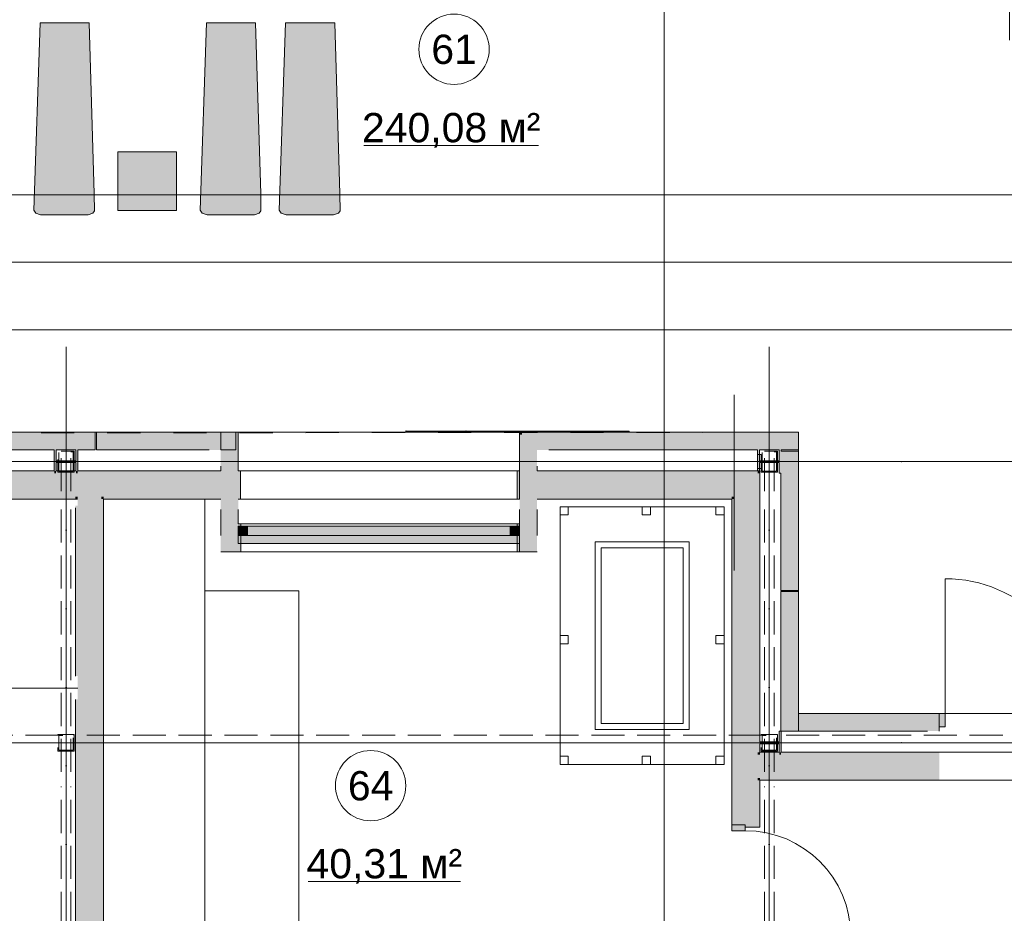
# Model space of a CAD drawing. Header units: millimetres. Extents: x -14761 to 157739, y -22400 to 107990.
# Tile 16 of 190: x 21501 to 29901, y 21445 to 29070. Entities that reach past the tile are written whole.
import ezdxf

# ---------------------------------------------------------------- set-up
doc = ezdxf.new("R2010")
doc.units = ezdxf.units.MM
doc.header["$MEASUREMENT"] = 0
for name, pattern in [('Невидимая', [391.222223, 282.222223, -109]), ('Штриховая', [564.444447, 282.222223, -282.222223]), ('Штрихпунктирная', [670.277762, 352.777767, -176.388884, 0, -141.111112])]:
    doc.linetypes.add(name, pattern=pattern)
for name, color, linetype in [('Интерьер - лежаки 2', 7, 'Continuous'), ('Интерьер - Мебель', 7, 'Continuous'), ('Конструктив - стены бассейнов жб нов', 7, 'Continuous'), ('УЛИЦА_Б15_наклонный прогон', 7, 'Continuous'), ('УЛИЦА_Б6', 7, 'Continuous'), ('УЛИЦА_ЗОНЫ', 7, 'Continuous'), ('УЛИЦА_Конструктив бани', 7, 'Continuous'), ('УЛИЦА_Стены бани', 7, 'Continuous'), ('УЛИЦА_Стойки стропильные', 7, 'Continuous'), ('УЛИЦА_Сэндвич-панели бани', 7, 'Continuous'), ('Элемент модели - Зоны уличных помещений', 7, 'Continuous'), ('Элемент Модели - Оси', 7, 'Continuous'), ('Элемент модели - Оси Улица Бани', 7, 'Continuous')]:
    doc.layers.add(name, color=color, linetype=linetype)
doc.styles.add('СГЕНЕРИР_СТИЛЬ_1', font='txt')

msp = doc.modelspace()

# ---------------------------------------------------------------- hatches: boundary and pattern name
at = {"linetype": 'Continuous', "lineweight": 0, "true_color": 0xffffff}
for points in [[(26700.3, 25559.5), (24795.8, 25559.5), (24795.8, 25549.5), (26700.3, 25549.5)], [(26188.5, 25559.5), (25307.6, 25559.5), (25307.6, 25549.5), (26188.5, 25549.5)]]:
    msp.add_hatch(color=7, dxfattribs=at).paths.add_polyline_path(points)
at = {"layer": 'Интерьер - лежаки 2', "linetype": 'Continuous', "lineweight": 0, "true_color": 0xffffff}
for points in [[(22137.7, 27585.1), (22094.7, 29044), (21674.7, 29044), (21621.3, 27445.4), (21638, 27418.5), (21679.8, 27404), (22084.7, 27404), (22125.4, 27418.5), (22139.6, 27440)], [(23557, 27585.1), (23514, 29044), (23094, 29044), (23040.6, 27445.4), (23057.3, 27418.5), (23099.2, 27404), (23504, 27404), (23544.8, 27418.5), (23558.9, 27440)], [(24232.5, 27585.1), (24189.5, 29044), (23769.5, 29044), (23716.1, 27445.4), (23732.8, 27418.5), (23774.6, 27404), (24179.5, 27404), (24220.2, 27418.5), (24234.3, 27440)], [(22839.3, 27942.1), (22339.3, 27942.1), (22339.3, 27442.1), (22839.3, 27442.1)]]:
    msp.add_hatch(color=7, dxfattribs=at).paths.add_polyline_path(points)
at = {"layer": 'УЛИЦА_Конструктив бани', "linetype": 'Continuous', "lineweight": 0, "true_color": 0x424b4b}
for points in [[(21796.4, 25399.6), (21796.4, 25399.5), (21811.4, 25399.5), (21811.4, 25399.6)], [(21796.4, 25399.5), (21796.4, 25219.5), (21811.4, 25219.5), (21811.4, 25291.9), (21981.4, 25291.9), (21981.4, 25219.5), (21996.4, 25219.5), (21996.4, 25399.5), (21981.4, 25399.5), (21981.4, 25307.2), (21811.4, 25307.2), (21811.4, 25399.5)], [(21981.4, 25399.6), (21981.4, 25399.5), (21996.4, 25399.5), (21996.4, 25399.6)], [(27811.4, 25399.6), (27796.4, 25399.6), (27796.4, 25399.5), (27811.4, 25399.5)], [(27796.4, 25219.5), (27811.4, 25219.5), (27811.4, 25291.9), (27981.4, 25291.9), (27981.4, 25199.6), (27995.4, 25199.6), (27995.4, 25389.6), (27996.4, 25389.6), (27996.4, 25399.5), (27981.4, 25399.5), (27981.4, 25307.2), (27811.4, 25307.2), (27811.4, 25399.5), (27796.4, 25399.5)], [(27981.4, 25399.6), (27981.4, 25399.5), (27996.4, 25399.5), (27996.4, 25399.6)], [(27995.4, 25389.6), (27995.4, 25199.6), (27996.4, 25199.6), (27996.4, 25389.6)], [(21796.4, 25199.6), (21811.4, 25199.6), (21811.4, 25219.5), (21796.4, 25219.5)], [(21981.4, 25219.5), (21981.4, 25199.6), (21996.4, 25199.6), (21996.4, 25219.5)], [(27796.4, 25219.5), (27796.4, 25199.6), (27796.5, 25199.6), (27811.4, 25214.5), (27811.4, 25219.5)], [(27796.5, 25199.6), (27811.4, 25199.6), (27811.4, 25214.5)], [(27796.4, 22819.5), (27811.4, 22819.5), (27811.4, 22891.9), (27816.4, 22891.9), (27816.4, 22907.2), (27811.4, 22907.2), (27811.4, 22999.6), (27796.4, 22999.6)], [(27981.4, 22907.2), (27816.4, 22907.2), (27816.4, 22891.9), (27981.4, 22891.9), (27981.4, 22819.5), (27996.4, 22819.5), (27996.4, 22999.6), (27995.4, 22999.6), (27981.4, 22999.6)], [(27811.4, 22819.5), (27796.4, 22819.5), (27796.4, 22799.6), (27811.4, 22799.6)], [(27981.4, 22799.6), (27996.4, 22799.6), (27996.4, 22819.5), (27981.4, 22819.5)]]:
    msp.add_hatch(color=139, dxfattribs=at).paths.add_polyline_path(points)
at = {"layer": 'УЛИЦА_Стены бани', "linetype": 'Continuous', "lineweight": 0, "true_color": 0x000000}
for points in [[(21796.4, 25219.5), (19746.4, 25219.5), (19746.4, 25199.5), (23216.4, 25199.5), (23216.4, 25219.5), (21996.4, 25219.5), (21996.4, 25199.6), (21981.4, 25199.6), (21981.4, 25219.5), (21811.4, 25219.5), (21811.4, 25199.6), (21796.4, 25199.6)], [(23365.4, 24979.5), (23385.4, 24979.5), (23385.4, 25219.5), (23365.4, 25219.5), (23365.4, 24999.5)], [(23365.4, 24979.5), (23385.4, 24979.5), (23385.4, 25219.5), (23365.4, 25219.5), (23365.4, 24999.5)], [(25745.4, 24979.5), (25765.4, 24979.5), (25765.4, 24999.5), (25765.4, 25219.5), (25745.4, 25219.5)], [(25745.4, 24979.5), (25765.4, 24979.5), (25765.4, 24999.5), (25765.4, 25219.5), (25745.4, 25219.5)], [(27796.4, 25219.5), (25915.4, 25219.5), (25915.4, 25199.5), (27796.4, 25199.5)], [(27796.4, 25199.5), (27816.4, 25199.5), (27816.4, 25219.5)], [(27796.4, 25199.5), (27816.4, 25219.5), (27796.4, 25219.5)], [(19746.4, 24999.5), (21996.4, 24999.5), (21996.4, 25199.5), (19746.4, 25199.5)], [(21996.4, 24999.5), (22196.4, 24999.5), (22196.4, 25199.5), (21996.4, 25199.5)], [(22196.4, 24999.5), (23216.4, 24999.5), (23216.4, 25199.5), (22196.4, 25199.5)], [(23216.4, 25199.5), (23216.4, 24999.5), (23346.4, 24999.5), (23346.4, 25199.5)], [(25915.4, 24999.5), (25915.4, 25199.5), (25785.4, 25199.5), (25785.4, 24999.5)], [(27596.4, 25199.5), (25915.4, 25199.5), (25915.4, 24999.5), (27596.4, 24999.5)], [(27596.4, 24999.5), (27796.4, 24999.5), (27796.4, 25199.5)], [(27596.4, 24999.5), (27796.4, 25199.5), (27596.4, 25199.5)], [(27796.4, 25199.5), (27796.4, 22999.6), (27811.4, 22999.6), (27811.4, 22907.2), (27816.4, 22907.2), (27816.4, 25199.5)], [(21976.4, 24999.5), (19746.4, 24999.5), (19746.4, 24979.5), (21976.4, 24979.5)], [(21976.4, 24979.5), (21996.4, 24979.5), (21996.4, 24999.5), (21976.4, 24999.5)], [(21996.4, 24974.5), (21996.4, 24979.5), (21976.4, 24979.5), (21976.4, 24974.5)], [(21996.4, 24979.5), (22196.4, 24979.5), (22196.4, 24999.5), (21996.4, 24999.5)], [(21996.4, 24979.5), (21996.4, 17219.5), (22196.4, 17219.5), (22196.4, 24979.5)], [(22196.4, 24979.5), (22216.4, 24979.5), (22216.4, 24999.5), (22196.4, 24999.5)], [(22216.4, 17219.5), (22216.4, 24979.5), (22196.4, 24979.5), (22196.4, 17219.5)], [(22216.4, 24979.5), (23216.4, 24979.5), (23216.4, 24999.5), (22216.4, 24999.5)], [(27576.4, 24999.5), (25915.4, 24999.5), (25915.4, 24979.5), (27576.4, 24979.5)], [(27576.4, 24979.5), (27596.4, 24979.5), (27596.4, 24999.5)], [(27576.4, 24979.5), (27596.4, 24999.5), (27576.4, 24999.5)], [(27596.4, 24979.5), (27576.4, 24979.5), (27576.4, 22199.5), (27596.4, 22199.5)], [(27796.4, 24999.5), (27596.4, 24999.5), (27596.4, 22799.5), (27796.4, 22799.5)], [(21996.4, 23469.5), (21996.4, 24924.5), (21976.4, 24924.5), (21976.4, 23469.5)], [(23366.4, 24529.5), (23386.4, 24529.5), (23386.4, 24769.5), (23366.4, 24769.5), (23366.4, 24549.5)], [(25746.4, 24529.5), (25766.4, 24529.5), (25766.4, 24549.5), (25766.4, 24769.5), (25746.4, 24769.5)], [(21976.4, 23269.5), (21976.4, 21107.2), (21981.4, 21107.2), (21981.4, 21199.5), (21996.4, 21199.5), (21996.4, 23269.5)], [(27816.4, 22891.9), (27811.4, 22891.9), (27811.4, 22819.5), (27816.4, 22819.5)], [(27796.4, 22599.5), (27796.4, 22799.5), (27596.4, 22799.5), (27596.4, 22599.5)], [(27796.4, 22799.6), (27796.4, 22799.5), (27816.4, 22799.5), (27816.4, 22819.5), (27811.4, 22819.5), (27811.4, 22799.6)], [(27816.4, 22599.5), (27816.4, 22799.5), (27796.4, 22799.5), (27796.4, 22599.5)], [(27981.4, 22819.5), (27816.4, 22819.5), (27816.4, 22799.5), (29346.4, 22799.5), (29346.4, 22819.5), (27996.4, 22819.5), (27996.4, 22799.6), (27981.4, 22799.6)], [(27816.4, 22799.5), (27816.4, 22599.5), (29346.4, 22599.5), (29346.4, 22799.5)], [(27596.4, 22199.5), (27691.4, 22199.5), (27796.4, 22199.5), (27796.4, 22599.5), (27596.4, 22599.5)], [(27816.4, 22579.5), (27816.4, 22599.5), (27796.4, 22599.5), (27796.4, 22579.5)], [(27816.4, 22599.5), (27816.4, 22579.5), (29346.4, 22579.5), (29346.4, 22599.5)], [(27796.4, 22579.5), (27796.4, 22199.5), (27816.4, 22199.5), (27816.4, 22579.5)], [(27816.4, 22179.5), (27816.4, 22199.5), (27796.4, 22199.5), (27691.4, 22199.5), (27691.4, 22179.5)]]:
    msp.add_hatch(color=18, dxfattribs=at).paths.add_polyline_path(points)
at = {"layer": 'УЛИЦА_Стены бани', "linetype": 'Continuous', "lineweight": 0, "true_color": 0x7f7f7f}
msp.add_hatch(color=8, dxfattribs=at).paths.add_polyline_path([(27576.4, 22199.5), (27576.4, 22149.5), (27691.4, 22149.5), (27691.4, 22199.5)])
at = {"layer": 'УЛИЦА_Сэндвич-панели бани', "linetype": 'Continuous', "lineweight": 0, "true_color": 0x000000}
for points in [[(22145.4, 25549.5), (20955.4, 25549.5), (20955.4, 25529.5), (22145.4, 25529.5)], [(23345.4, 25549.5), (22155.4, 25549.5), (22155.4, 25529.5), (23345.4, 25529.5)], [(23346.4, 25199.5), (23346.4, 25549.5), (23216.4, 25549.5), (23216.4, 25199.5)], [(23366.4, 24529.5), (23366.4, 25549.5), (23346.4, 25549.5), (23346.4, 24529.5)], [(25785.4, 25549.5), (25765.4, 25549.5), (25785.4, 25529.5)], [(25765.4, 25529.5), (25785.4, 25529.5), (25785.4, 25549.5), (25765.4, 25549.5)], [(25785.4, 25529.5), (25765.4, 25549.5), (25765.4, 25529.5)], [(25785.4, 25529.5), (26966.4, 25529.5), (26966.4, 25549.5), (25785.4, 25549.5)], [(28145.4, 25549.5), (26955.4, 25549.5), (26955.4, 25529.5), (28145.4, 25529.5)], [(22145.4, 25529.5), (20955.4, 25529.5), (20955.4, 25399.5), (21796.4, 25399.5), (21796.4, 25399.6), (21811.4, 25399.6), (21811.4, 25399.5), (21981.4, 25399.5), (21981.4, 25399.6), (21996.4, 25399.6), (21996.4, 25399.5), (22145.4, 25399.5)], [(23345.4, 25529.5), (22155.4, 25529.5), (22155.4, 25399.5), (23116.4, 25399.5), (23116.4, 25399.6), (23216.4, 25399.6), (23216.4, 25399.5), (23345.4, 25399.5)], [(25765.4, 25529.5), (25765.4, 24529.5), (25785.4, 24529.5), (25785.4, 25529.5)], [(25915.4, 25529.5), (25785.4, 25529.5), (25915.4, 25399.5)], [(25785.4, 25399.5), (25915.4, 25399.5), (25915.4, 25529.5), (25785.4, 25529.5)], [(25915.4, 25399.5), (25785.4, 25529.5), (25785.4, 25399.5)], [(26966.4, 25529.5), (25915.4, 25529.5), (25915.4, 25399.6), (26015.4, 25399.6), (26015.4, 25399.5), (26966.4, 25399.5)], [(28145.4, 25529.5), (26955.4, 25529.5), (26955.4, 25399.5), (27796.4, 25399.5), (27796.4, 25399.6), (27811.4, 25399.6), (27811.4, 25399.5), (27981.4, 25399.5), (27981.4, 25399.6), (27996.4, 25399.6), (27996.4, 25399.5), (28145.4, 25399.5)], [(25915.4, 25199.5), (25915.4, 25399.5), (25785.4, 25399.5), (25785.4, 25199.5)], [(27995.4, 24199.6), (28125.4, 24199.6), (28125.4, 25389.6), (27996.4, 25389.6), (27996.4, 25199.6), (27995.4, 25199.6)], [(28145.4, 24199.6), (28145.4, 25389.6), (28125.4, 25389.6), (28125.4, 24199.6)], [(23216.4, 24999.5), (23216.4, 24529.5), (23346.4, 24529.5), (23346.4, 24999.5)], [(25785.4, 24999.5), (25785.4, 24529.5), (25915.4, 24529.5), (25915.4, 24999.5)], [(27995.4, 24189.6), (27995.4, 22999.6), (28125.4, 22999.6), (28125.4, 24189.6)], [(28145.4, 22999.6), (28145.4, 24189.6), (28125.4, 24189.6), (28125.4, 22999.6)], [(29346.4, 23149.5), (28146.4, 23149.5), (28146.4, 23129.5), (29346.4, 23129.5)], [(29346.4, 23129.5), (28146.4, 23129.5), (28146.4, 22999.5), (29246.4, 22999.5), (29246.4, 22999.6), (29346.4, 22999.6)], [(29345.4, 23149.5), (29345.4, 23129.5), (29346.4, 23129.5), (29346.4, 23149.5)], [(29345.4, 22999.6), (29346.4, 22999.6), (29346.4, 23129.5), (29345.4, 23129.5)]]:
    msp.add_hatch(color=18, dxfattribs=at).paths.add_polyline_path(points)
at = {"layer": 'УЛИЦА_Сэндвич-панели бани', "linetype": 'Continuous', "lineweight": 0, "true_color": 0xffffff}
for points in [[(23365.4, 24749.5), (23365.4, 24599.5), (25765.4, 24599.5), (25765.4, 24749.5)], [(23365.4, 24749.5), (23365.4, 24669.5), (25765.4, 24669.5), (25765.4, 24749.5)]]:
    msp.add_hatch(color=7, dxfattribs=at).paths.add_polyline_path(points)
at = {"layer": 'УЛИЦА_Сэндвич-панели бани', "linetype": 'Continuous', "lineweight": 0, "true_color": 0x7f7f7f}
for points in [[(23445.4, 24749.5), (23365.4, 24749.5), (23365.4, 24669.5), (23445.4, 24669.5)], [(25765.4, 24749.5), (25685.4, 24749.5), (25685.4, 24669.5), (25765.4, 24669.5)], [(29346.4, 23149.5), (29346.4, 23034.5), (29396.4, 23034.5), (29396.4, 23149.5)]]:
    msp.add_hatch(color=8, dxfattribs=at).paths.add_polyline_path(points)

# ---------------------------------------------------------------- linework, layer by layer
at = {"color": 7, "linetype": 'Continuous', "lineweight": 15}
for p, q in [((24795.8, 25559.5), (26700.3, 25559.5)), ((24795.8, 25559.5), (24795.8, 25549.5)), ((25307.6, 25559.5), (26188.5, 25559.5)), ((25307.6, 25559.5), (25307.6, 25549.5))]:
    msp.add_line(p, q, dxfattribs=at)
at = {"color": 7, "linetype": 'Continuous', "lineweight": 15, "flags": 128}
for points in [[(-9853.8, 25549.5), (-9853.8, 16649.5), (32946.4, 16649.5), (32946.4, 23149.5), (28145.4, 23149.5), (28145.4, 25549.5)], [(26700.3, 25559.5), (26700.3, 25549.5), (24795.8, 25549.5), (24795.8, 25559.5)], [(26188.5, 25559.5), (26188.5, 25549.5), (25307.6, 25549.5), (25307.6, 25559.5)]]:
    msp.add_lwpolyline(points, close=True, dxfattribs=at)
at = {"color": 7, "linetype": 'Continuous', "lineweight": 15}
msp.add_lwpolyline([(20093, 23364.5), (21996.4, 23364.5)], dxfattribs=at)
for p in [(24795.8, 25559.5), (25307.6, 25559.5)]:
    msp.add_point(p, dxfattribs=at)
at = {"layer": 'Интерьер - лежаки 2', "color": 7, "linetype": 'Continuous', "lineweight": 15}
for p, q in [((22839.3, 27942.1), (22339.3, 27942.1)), ((22339.3, 27942.1), (22339.3, 27442.1)), ((22839.3, 27442.1), (22839.3, 27942.1)), ((22339.3, 27442.1), (22839.3, 27442.1))]:
    msp.add_line(p, q, dxfattribs=at)
at = {"layer": 'Интерьер - лежаки 2', "color": 7, "linetype": 'Continuous', "lineweight": 15, "flags": 128}
for points in [[(22137.7, 27585.1), (22139.6, 27440), (22125.4, 27418.5), (22084.7, 27404), (21679.8, 27404), (21638, 27418.5), (21621.3, 27445.4), (21674.7, 29044), (22094.7, 29044)], [(23557, 27585.1), (23558.9, 27440), (23544.8, 27418.5), (23504, 27404), (23099.2, 27404), (23057.3, 27418.5), (23040.6, 27445.4), (23094, 29044), (23514, 29044)], [(24232.5, 27585.1), (24234.3, 27440), (24220.2, 27418.5), (24179.5, 27404), (23774.6, 27404), (23732.8, 27418.5), (23716.1, 27445.4), (23769.5, 29044), (24189.5, 29044)]]:
    msp.add_lwpolyline(points, close=True, dxfattribs=at)
at = {"layer": 'Интерьер - Мебель', "color": 7, "linetype": 'Continuous', "lineweight": 15}
for points in [[(23081.4, 24979.5), (23081.4, 18784.5), (27511.4, 18784.5)], [(23081.4, 24195.9), (23881.4, 24195.9), (23881.4, 19584.5), (27511.4, 19584.5)]]:
    msp.add_lwpolyline(points, dxfattribs=at)
for points in [[(26111.4, 22714.5), (27511.4, 22714.5), (27511.4, 24914.5), (26111.4, 24914.5)], [(26111.4, 24914.5), (26181.4, 24914.5), (26181.4, 24844.5), (26111.4, 24844.5)], [(26811.4, 24914.5), (26881.4, 24914.5), (26881.4, 24844.5), (26811.4, 24844.5)], [(27441.4, 24914.5), (27511.4, 24914.5), (27511.4, 24844.5), (27441.4, 24844.5)], [(26411.4, 23014.5), (27211.4, 23014.5), (27211.4, 24614.5), (26411.4, 24614.5)], [(26461.4, 23064.5), (27161.4, 23064.5), (27161.4, 24564.5), (26461.4, 24564.5)], [(26111.4, 23814.5), (26181.4, 23814.5), (26181.4, 23744.5), (26111.4, 23744.5)], [(27441.4, 23814.5), (27511.4, 23814.5), (27511.4, 23744.5), (27441.4, 23744.5)], [(26111.4, 22784.5), (26181.4, 22784.5), (26181.4, 22714.5), (26111.4, 22714.5)], [(26811.4, 22784.5), (26881.4, 22784.5), (26881.4, 22714.5), (26811.4, 22714.5)], [(27441.4, 22784.5), (27511.4, 22784.5), (27511.4, 22714.5), (27441.4, 22714.5)]]:
    msp.add_lwpolyline(points, close=True, dxfattribs=at)
at = {"layer": 'Конструктив - стены бассейнов жб нов', "color": 7, "linetype": 'Continuous', "lineweight": 15}
msp.add_line((27596.4, 25868.9), (27596.4, 24370.7), dxfattribs=at)
at = {"layer": 'УЛИЦА_Б15_наклонный прогон', "color": 7, "linetype": 'Невидимая', "lineweight": 15}
for p, q in [((21856.4, 25046.8), (21856.4, 25389.6)), ((21936.4, 25389.6), (21856.4, 25389.6)), ((21936.4, 25046.8), (21936.4, 25389.6)), ((27856.4, 25046.8), (27856.4, 25389.6)), ((27936.4, 25389.6), (27856.4, 25389.6)), ((27936.4, 25046.8), (27936.4, 25389.6)), ((21856.4, 22651.4), (21856.4, 24921.5)), ((21936.4, 22651.4), (21936.4, 24921.5)), ((27856.4, 22651.4), (27856.4, 24921.5)), ((27936.4, 22651.4), (27936.4, 24921.5)), ((21856.4, 18999.5), (21856.4, 22526.1)), ((21936.4, 18999.5), (21936.4, 22526.1)), ((27856.4, 18999.5), (27856.4, 22526.1)), ((27936.4, 18999.5), (27936.4, 22526.1))]:
    msp.add_line(p, q, dxfattribs=at)
at = {"layer": 'УЛИЦА_Б15_наклонный прогон', "color": 7, "linetype": 'Штрихпунктирная', "lineweight": 15}
for p, q in [((21896.4, 16809.5), (21896.4, 25389.6)), ((27896.4, 16809.5), (27896.4, 25389.6))]:
    msp.add_line(p, q, dxfattribs=at)
at = {"layer": 'УЛИЦА_Б6', "color": 7, "linetype": 'Невидимая', "lineweight": 15}
for p, q in [((21833.9, 22963.6), (16558.9, 22963.6)), ((21833.9, 22963.6), (16558.9, 22963.6)), ((27833.9, 22963.6), (21958.9, 22963.6)), ((27833.9, 22963.6), (21958.9, 22963.6)), ((32626.4, 22963.6), (27958.9, 22963.6)), ((32626.4, 22963.6), (27958.9, 22963.6)), ((21833.9, 22899.6), (16558.9, 22899.6)), ((21833.9, 22899.6), (16558.9, 22899.6)), ((27833.9, 22899.6), (21958.9, 22899.6)), ((27833.9, 22899.6), (21958.9, 22899.6)), ((32626.4, 22899.6), (27958.9, 22899.6)), ((32626.4, 22899.6), (27958.9, 22899.6))]:
    msp.add_line(p, q, dxfattribs=at)
at = {"layer": 'УЛИЦА_Б6', "color": 7, "linetype": 'Штрихпунктирная', "lineweight": 15}
msp.add_line((32626.4, 22899.6), (-9533.8, 22899.6), dxfattribs=at)
msp.add_line((32626.4, 22899.6), (-9533.8, 22899.6), dxfattribs=at)
at = {"layer": 'УЛИЦА_ЗОНЫ', "color": 7, "linetype": 'Continuous', "lineweight": 15}
msp.add_line((23961.4, 21715.8), (25262, 21715.8), dxfattribs=at)
at = {"layer": 'УЛИЦА_ЗОНЫ', "color": 7, "linetype": 'Continuous', "lineweight": 15, "flags": 128}
msp.add_lwpolyline([(24795.2, 22533.6, 1), (24195.2, 22533.6, 1)], format="xyb", close=True, dxfattribs=at)
at = {"layer": 'УЛИЦА_Конструктив бани', "color": 7, "linetype": 'Continuous', "lineweight": 15}
for p, q in [((21896.4, 25379.6), (21896.4, 25479.6)), ((27896.4, 25379.6), (27896.4, 25479.6)), ((21816.4, 25299.6), (21716.4, 25299.6)), ((21976.4, 25299.6), (22076.4, 25299.6)), ((27816.4, 25299.6), (27716.4, 25299.6)), ((27976.4, 25299.6), (28076.4, 25299.6)), ((21896.4, 25219.6), (21896.4, 25119.6)), ((27896.4, 25219.6), (27896.4, 25119.6)), ((27896.4, 22979.6), (27896.4, 23079.6)), ((27816.4, 22899.6), (27716.4, 22899.6)), ((27976.4, 22899.6), (28076.4, 22899.6)), ((27896.4, 22819.6), (27896.4, 22719.6))]:
    msp.add_line(p, q, dxfattribs=at)
at = {"layer": 'УЛИЦА_Конструктив бани', "color": 7, "linetype": 'Невидимая', "lineweight": 15}
for p, q in [((27796.4, 25359.6), (27826.4, 25359.6)), ((27796.4, 25239.6), (27796.4, 25359.6)), ((27826.4, 25239.6), (27826.4, 25359.6)), ((27796.4, 25239.6), (27826.4, 25239.6))]:
    msp.add_line(p, q, dxfattribs=at)
at = {"layer": 'УЛИЦА_Конструктив бани', "color": 7, "linetype": 'Штрихпунктирная', "lineweight": 15}
msp.add_line((27796.4, 25299.6), (27826.4, 25299.6), dxfattribs=at)
at = {"layer": 'УЛИЦА_Конструктив бани', "color": 7, "linetype": 'Continuous', "lineweight": 15, "flags": 128}
for points in [[(21796.4, 25399.5), (21796.4, 25219.5)], [(21981.4, 25399.5), (21981.4, 25307.2), (21811.4, 25307.2), (21811.4, 25399.5)], [(21996.4, 25219.5), (21996.4, 25399.5)], [(27796.4, 25399.5), (27796.4, 25219.5)], [(27981.4, 25399.5), (27981.4, 25307.2), (27811.4, 25307.2), (27811.4, 25399.5)], [(27996.4, 25389.6), (27996.4, 25399.5)], [(21811.4, 25219.5), (21811.4, 25291.9), (21981.4, 25291.9), (21981.4, 25219.5)], [(27811.4, 25219.5), (27811.4, 25291.9), (27981.4, 25291.9), (27981.4, 25199.6), (27995.4, 25199.6)], [(27995.4, 22999.6), (27981.4, 22999.6), (27981.4, 22907.2), (27816.4, 22907.2)], [(27996.4, 22819.5), (27996.4, 22999.6)], [(27816.4, 22891.9), (27981.4, 22891.9), (27981.4, 22819.5)]]:
    msp.add_lwpolyline(points, dxfattribs=at)
at = {"layer": 'УЛИЦА_Конструктив бани', "color": 7, "linetype": 'Continuous', "lineweight": 15}
for p in [(21896.4, 25299.6), (27896.4, 25299.6), (27896.4, 22899.6)]:
    msp.add_point(p, dxfattribs=at)
at = {"layer": 'УЛИЦА_Стены бани', "color": 7, "linetype": 'Continuous', "lineweight": 15}
for p, q in [((23365.4, 25219.5), (25765.4, 25219.5)), ((23365.4, 25219.5), (25765.4, 25219.5)), ((23385.4, 25219.5), (23385.4, 24979.5)), ((23385.4, 25219.5), (23385.4, 24979.5)), ((23385.4, 25219.5), (23385.4, 24979.5)), ((23385.4, 25219.5), (23385.4, 24979.5)), ((25745.4, 25219.5), (25745.4, 24979.5)), ((25745.4, 25219.5), (25745.4, 24979.5)), ((25745.4, 25219.5), (25745.4, 24979.5)), ((25745.4, 25219.5), (25745.4, 24979.5)), ((23365.4, 24979.5), (23385.4, 24979.5)), ((23365.4, 24979.5), (23385.4, 24979.5)), ((23365.4, 24979.5), (23385.4, 24979.5)), ((23365.4, 24979.5), (23385.4, 24979.5)), ((23385.4, 24979.5), (25745.4, 24979.5)), ((23385.4, 24979.5), (25745.4, 24979.5)), ((25765.4, 24979.5), (25745.4, 24979.5)), ((25765.4, 24979.5), (25745.4, 24979.5)), ((25765.4, 24979.5), (25745.4, 24979.5)), ((25765.4, 24979.5), (25745.4, 24979.5)), ((23366.4, 24769.5), (25766.4, 24769.5)), ((23386.4, 24769.5), (23386.4, 24529.5)), ((23386.4, 24769.5), (23386.4, 24529.5)), ((25746.4, 24769.5), (25746.4, 24529.5)), ((25746.4, 24769.5), (25746.4, 24529.5)), ((23366.4, 24529.5), (23386.4, 24529.5)), ((23366.4, 24529.5), (23386.4, 24529.5)), ((23386.4, 24529.5), (25746.4, 24529.5)), ((25766.4, 24529.5), (25746.4, 24529.5)), ((25766.4, 24529.5), (25746.4, 24529.5)), ((29346.4, 22819.5), (31746.4, 22819.5)), ((29346.4, 22579.5), (31746.4, 22579.5)), ((27576.4, 22199.5), (27596.4, 22199.5)), ((27576.4, 22199.5), (27576.4, 22149.5)), ((27691.4, 22199.5), (27576.4, 22199.5)), ((27576.4, 22199.5), (27596.4, 22199.5)), ((27576.4, 22199.5), (27596.4, 22199.5)), ((27596.4, 22199.5), (27691.4, 22199.5)), ((27596.4, 22199.5), (27691.4, 22199.5)), ((27596.4, 22199.5), (27691.4, 22199.5)), ((27691.4, 22149.5), (27691.4, 22199.5)), ((27691.4, 22179.5), (27816.4, 22179.5)), ((27691.4, 22179.5), (27816.4, 22179.5)), ((27816.4, 22199.5), (27816.4, 22179.5)), ((27816.4, 22199.5), (27816.4, 22179.5)), ((27576.4, 22149.5), (27691.4, 22149.5))]:
    msp.add_line(p, q, dxfattribs=at)
at = {"layer": 'УЛИЦА_Стены бани', "color": 7, "linetype": 'Continuous', "lineweight": 15, "flags": 128}
for points in [[(21796.4, 25219.5), (19746.4, 25219.5)], [(21981.4, 25219.5), (21811.4, 25219.5)], [(23216.4, 25219.5), (21996.4, 25219.5)], [(27816.4, 25219.5), (25915.4, 25219.5)], [(27816.4, 25219.5), (27816.4, 25199.5)], [(27816.4, 22907.2), (27816.4, 25199.5)], [(19746.4, 24979.5), (21976.4, 24979.5)], [(22216.4, 17219.5), (22216.4, 24979.5)], [(22216.4, 24979.5), (23216.4, 24979.5)], [(25915.4, 24979.5), (27576.4, 24979.5)], [(27576.4, 24979.5), (27576.4, 22199.5)], [(21976.4, 24904.5), (21976.4, 23469.5)], [(21976.4, 23269.5), (21976.4, 21107.2)], [(27816.4, 22819.5), (27816.4, 22891.9)], [(27981.4, 22819.5), (27816.4, 22819.5)], [(29346.4, 22819.5), (27996.4, 22819.5)], [(27816.4, 22199.5), (27816.4, 22579.5)], [(27816.4, 22579.5), (29346.4, 22579.5)]]:
    msp.add_lwpolyline(points, dxfattribs=at)
at = {"layer": 'УЛИЦА_Стены бани', "color": 7, "linetype": 'Continuous', "lineweight": 15}
msp.add_arc((27691.4, 21249.5), 900, 0, 90, dxfattribs=at)
at = {"layer": 'УЛИЦА_Стойки стропильные', "color": 7, "linetype": 'Невидимая', "lineweight": 15, "flags": 128}
for points in [[(21966.4, 25209.6), (21966.4, 25389.6), (21826.4, 25389.6), (21826.4, 25209.6)], [(21958.4, 25217.6), (21834.4, 25217.6), (21834.4, 25381.6), (21958.4, 25381.6)], [(27966.4, 25209.6), (27966.4, 25389.6), (27826.4, 25389.6), (27826.4, 25209.6)], [(27958.4, 25217.6), (27834.4, 25217.6), (27834.4, 25381.6), (27958.4, 25381.6)], [(21966.4, 22829.6), (21966.4, 22969.6), (21826.4, 22969.6), (21826.4, 22829.6)], [(21958.4, 22837.6), (21834.4, 22837.6), (21834.4, 22961.6), (21958.4, 22961.6)], [(27966.4, 22829.6), (27966.4, 22969.6), (27826.4, 22969.6), (27826.4, 22829.6)], [(27958.4, 22837.6), (27834.4, 22837.6), (27834.4, 22961.6), (27958.4, 22961.6)]]:
    msp.add_lwpolyline(points, close=True, dxfattribs=at)
at = {"layer": 'УЛИЦА_Сэндвич-панели бани', "color": 7, "linetype": 'Continuous', "lineweight": 15}
for p, q in [((25785.4, 25549.5), (25765.4, 25549.5)), ((23365.4, 24749.5), (23365.4, 24729.5)), ((25765.4, 24749.5), (23365.4, 24749.5)), ((25765.4, 24749.5), (23365.4, 24749.5)), ((23365.4, 24669.5), (23365.4, 24749.5)), ((23365.4, 24749.5), (23445.4, 24749.5)), ((23365.4, 24749.5), (23365.4, 24729.5)), ((23365.4, 24749.5), (23365.4, 24729.5)), ((23365.4, 24729.5), (23365.4, 24669.5)), ((23365.4, 24729.5), (23365.4, 24669.5)), ((23365.4, 24729.5), (23365.4, 24669.5)), ((23445.4, 24749.5), (23445.4, 24669.5)), ((25685.4, 24669.5), (25685.4, 24749.5)), ((25685.4, 24749.5), (25765.4, 24749.5)), ((25765.4, 24749.5), (25765.4, 24729.5)), ((25765.4, 24749.5), (25765.4, 24669.5)), ((25765.4, 24749.5), (25765.4, 24729.5)), ((25765.4, 24749.5), (25765.4, 24729.5)), ((25765.4, 24729.5), (25765.4, 24669.5)), ((25765.4, 24729.5), (25765.4, 24669.5)), ((25765.4, 24729.5), (25765.4, 24669.5)), ((23365.4, 24669.5), (23365.4, 24599.5)), ((25765.4, 24669.5), (23365.4, 24669.5)), ((23445.4, 24669.5), (23365.4, 24669.5)), ((23365.4, 24669.5), (23365.4, 24599.5)), ((25765.4, 24669.5), (25685.4, 24669.5)), ((25765.4, 24669.5), (25765.4, 24599.5)), ((25765.4, 24669.5), (25765.4, 24599.5)), ((25765.4, 24599.5), (23365.4, 24599.5)), ((29396.4, 23149.5), (29396.4, 24299.5)), ((29346.4, 23149.5), (29346.4, 23129.5)), ((29346.4, 23149.5), (29396.4, 23149.5)), ((29346.4, 23034.5), (29346.4, 23149.5)), ((29346.4, 23149.5), (29346.4, 23129.5)), ((29346.4, 23149.5), (29346.4, 23129.5)), ((29346.4, 23129.5), (29346.4, 23034.5)), ((29346.4, 23129.5), (29346.4, 23034.5)), ((29346.4, 23129.5), (29346.4, 23034.5)), ((29396.4, 23149.5), (29396.4, 23034.5)), ((29346.4, 23034.5), (29346.4, 22999.5)), ((29396.4, 23034.5), (29346.4, 23034.5)), ((29346.4, 23034.5), (29346.4, 22999.5))]:
    msp.add_line(p, q, dxfattribs=at)
at = {"layer": 'УЛИЦА_Сэндвич-панели бани', "color": 7, "linetype": 'Continuous', "lineweight": 15, "flags": 128}
for points in [[(21580.4, 25549.5), (21520.4, 25549.5)], [(21700.4, 25549.5), (21640.4, 25549.5)], [(21820.4, 25549.5), (21760.4, 25549.5)], [(21940.4, 25549.5), (21880.4, 25549.5)], [(22060.4, 25549.5), (22000.4, 25549.5)], [(22145.4, 25549.5), (22120.4, 25549.5)], [(22145.4, 25549.5), (22145.4, 25529.5)], [(22180.4, 25549.5), (22155.4, 25549.5)], [(22155.4, 25549.5), (22155.4, 25529.5)], [(22300.4, 25549.5), (22240.4, 25549.5)], [(22420.4, 25549.5), (22360.4, 25549.5)], [(22540.4, 25549.5), (22480.4, 25549.5)], [(22660.4, 25549.5), (22600.4, 25549.5)], [(22780.4, 25549.5), (22720.4, 25549.5)], [(22900.4, 25549.5), (22840.4, 25549.5)], [(23020.4, 25549.5), (22960.4, 25549.5)], [(23140.4, 25549.5), (23080.4, 25549.5)], [(23260.4, 25549.5), (23200.4, 25549.5)], [(23216.4, 25549.5), (23216.4, 25399.6)], [(23260.4, 25549.5), (23216.4, 25549.5)], [(23346.4, 25549.5), (23320.4, 25549.5)], [(23345.4, 25549.5), (23320.4, 25549.5)], [(23345.4, 25549.5), (23345.4, 25529.5)], [(23366.4, 25549.5), (23346.4, 25549.5)], [(23366.4, 25219.5), (23366.4, 25549.5)], [(25765.4, 25549.5), (25785.4, 25549.5)], [(25765.4, 25549.5), (25765.4, 24979.5)], [(25797.3, 25549.5), (25785.4, 25549.5)], [(25917.3, 25549.5), (25857.3, 25549.5)], [(26037.3, 25549.5), (25977.3, 25549.5)], [(26157.3, 25549.5), (26097.3, 25549.5)], [(26277.3, 25549.5), (26217.3, 25549.5)], [(26397.3, 25549.5), (26337.3, 25549.5)], [(26517.3, 25549.5), (26457.3, 25549.5)], [(26637.3, 25549.5), (26577.3, 25549.5)], [(26757.3, 25549.5), (26697.3, 25549.5)], [(26877.3, 25549.5), (26817.3, 25549.5)], [(26966.4, 25549.5), (26937.3, 25549.5)], [(26980.4, 25549.5), (26955.4, 25549.5)], [(27100.4, 25549.5), (27040.4, 25549.5)], [(27220.4, 25549.5), (27160.4, 25549.5)], [(27340.4, 25549.5), (27280.4, 25549.5)], [(27460.4, 25549.5), (27400.4, 25549.5)], [(27580.4, 25549.5), (27520.4, 25549.5)], [(27700.4, 25549.5), (27640.4, 25549.5)], [(27820.4, 25549.5), (27760.4, 25549.5)], [(27940.4, 25549.5), (27880.4, 25549.5)], [(28060.4, 25549.5), (28000.4, 25549.5)], [(28145.4, 25549.5), (28120.4, 25549.5)], [(28145.4, 25549.5), (28145.4, 25529.5)], [(22145.4, 25529.5), (22145.4, 25399.5)], [(22155.4, 25529.5), (22155.4, 25399.5)], [(23345.4, 25529.5), (23345.4, 25399.5)], [(28145.4, 25469.5), (28145.4, 25409.5)], [(20955.4, 25399.5), (21796.4, 25399.5)], [(21811.4, 25399.5), (21981.4, 25399.5)], [(21996.4, 25399.5), (22145.4, 25399.5)], [(22155.4, 25399.5), (23116.4, 25399.5)], [(23216.4, 25399.5), (23345.4, 25399.5)], [(26015.4, 25399.5), (26966.4, 25399.5)], [(26955.4, 25399.5), (27796.4, 25399.5)], [(27811.4, 25399.5), (27981.4, 25399.5)], [(27996.4, 25399.5), (28145.4, 25399.5)], [(28125.4, 25389.6), (27996.4, 25389.6)], [(28145.4, 25389.6), (28125.4, 25389.6)], [(28145.4, 25289.5), (28145.4, 25349.5)], [(23216.4, 25259.6), (23216.4, 25219.5)], [(25915.4, 25219.5), (25915.4, 25259.6)], [(28145.4, 25169.5), (28145.4, 25229.5)], [(27995.4, 25199.6), (27995.4, 24199.6)], [(28145.4, 25049.5), (28145.4, 25109.5)], [(28145.4, 24929.5), (28145.4, 24989.5)], [(23216.4, 24889.5), (23216.4, 24669.5)], [(23366.4, 24769.5), (23366.4, 24889.5)], [(25765.4, 24889.5), (25765.4, 24749.5)], [(25915.4, 24669.5), (25915.4, 24889.5)], [(28145.4, 24809.5), (28145.4, 24869.5)], [(28145.4, 24689.5), (28145.4, 24749.5)], [(28145.4, 24569.5), (28145.4, 24629.5)], [(23346.4, 24529.5), (23216.4, 24529.5)], [(23366.4, 24529.5), (23346.4, 24529.5)], [(25765.4, 24599.5), (25765.4, 24529.5)], [(25765.4, 24529.5), (25785.4, 24529.5)], [(25785.4, 24529.5), (25915.4, 24529.5)], [(28145.4, 24449.5), (28145.4, 24509.5)], [(28145.4, 24333.1), (28145.4, 24389.5)], [(28125.4, 24199.6), (27995.4, 24199.6)], [(28145.4, 24199.6), (28125.4, 24199.6)], [(28145.4, 24213.1), (28145.4, 24273.1)], [(28125.4, 24189.6), (27995.4, 24189.6)], [(27995.4, 24189.6), (27995.4, 22999.6)], [(28145.4, 24189.6), (28125.4, 24189.6)], [(28145.4, 24093.1), (28145.4, 24153.1)], [(28145.4, 23973.1), (28145.4, 24033.1)], [(28145.4, 23853.1), (28145.4, 23913.1)], [(28145.4, 23733.1), (28145.4, 23793.1)], [(28145.4, 23613.1), (28145.4, 23673.1)], [(28145.4, 23493.1), (28145.4, 23553.1)], [(28145.4, 23373.1), (28145.4, 23433.1)], [(28145.4, 23253.1), (28145.4, 23313.1)], [(28145.4, 22999.6), (28145.4, 23193.1)], [(28181.4, 23149.5), (28146.4, 23149.5)], [(28146.4, 23149.5), (28146.4, 23129.5)], [(28146.4, 23129.5), (28146.4, 22999.5)], [(28301.4, 23149.5), (28241.4, 23149.5)], [(28421.4, 23149.5), (28361.4, 23149.5)], [(28541.4, 23149.5), (28481.4, 23149.5)], [(28661.4, 23149.5), (28601.4, 23149.5)], [(28781.4, 23149.5), (28721.4, 23149.5)], [(28901.4, 23149.5), (28841.4, 23149.5)], [(29021.4, 23149.5), (28961.4, 23149.5)], [(29141.4, 23149.5), (29081.4, 23149.5)], [(29261.4, 23149.5), (29201.4, 23149.5)], [(29346.4, 23149.5), (29321.4, 23149.5)], [(29346.4, 23149.5), (29345.4, 23149.5)], [(28125.4, 22999.6), (27995.4, 22999.6)], [(28145.4, 22999.6), (28125.4, 22999.6)], [(28146.4, 22999.5), (29246.4, 22999.5)]]:
    msp.add_lwpolyline(points, dxfattribs=at)
at = {"layer": 'УЛИЦА_Сэндвич-панели бани', "color": 7, "linetype": 'Continuous', "lineweight": 15}
msp.add_arc((29396.4, 23149.5), 1150, 0, 90, dxfattribs=at)
at = {"layer": 'Элемент модели - Зоны уличных помещений', "color": 7, "linetype": 'Continuous', "lineweight": 15}
msp.add_line((24437.1, 27996.7), (25927.4, 27996.7), dxfattribs=at)
at = {"layer": 'Элемент модели - Зоны уличных помещений', "color": 7, "linetype": 'Штриховая', "lineweight": 15, "flags": 128}
msp.add_lwpolyline([(-10488.9, 25549.5), (-9847.4, 25549.5), (265.3, 25526.5), (28145.4, 25549.5), (28145.4, 23149.5), (32945.4, 23149.5), (32945.4, 16750), (35945, 16750), (35945, 28824.9), (29945.3, 28824.9), (29945.3, 30049.5), (-10545, 30049.5)], close=True, dxfattribs=at)
at = {"layer": 'Элемент модели - Зоны уличных помещений', "color": 7, "linetype": 'Continuous', "lineweight": 15, "flags": 128}
msp.add_lwpolyline([(25506.9, 28818, 1), (24906.9, 28818, 1)], format="xyb", close=True, dxfattribs=at)
at = {"layer": 'Элемент Модели - Оси', "color": 7, "linetype": 'Continuous', "lineweight": 15}
for p, q in [((27000, 92200), (27000, -1975)), ((-12314.1, 27575), (155203.5, 27575)), ((-12760.6, 27000), (155650, 27000)), ((-12302.2, 26425), (155191.7, 26425))]:
    msp.add_line(p, q, dxfattribs=at)
at = {"layer": 'Элемент модели - Оси Улица Бани', "color": 7, "linetype": 'Continuous', "lineweight": 15}
for p, q in [((21896.4, 25277.6), (21896.4, 26277.6)), ((27896.4, 25277.6), (27896.4, 26277.6)), ((29024, 25299.6), (-5171, 25299.6)), ((29024, 25299.6), (34679.6, 25299.6)), ((21896.4, 15783.8), (21896.4, 25277.6)), ((27896.4, 15783.8), (27896.4, 25277.6)), ((29024, 22899.6), (-5171, 22899.6)), ((29024, 22899.6), (34679.6, 22899.6))]:
    msp.add_line(p, q, dxfattribs=at)
for p in [(29024, 25299.6), (29024, 25299.6), (29024, 22899.6), (29024, 22899.6)]:
    msp.add_point(p, dxfattribs=at)

# ---------------------------------------------------------------- texts
at = {"layer": 'УЛИЦА_ЗОНЫ', "color": 7, "lineweight": 15, "char_height": 250, "attachment_point": 5, "style": 'СГЕНЕРИР_СТИЛЬ_1'}
for s, insert in [('\\A1;{\\pqc;\\fArial|b0|i0|c204|p38;64}', (24495.2, 22531.5)), ('\\A1;{\\pqc;\\fArial|b0|i0|c204|p38;40,31 м²}', (24611.7, 21845.1))]:
    msp.add_mtext(s, dxfattribs=dict(at, insert=insert))
at = {"layer": 'Элемент модели - Зоны уличных помещений', "color": 7, "lineweight": 15, "char_height": 250, "attachment_point": 5, "style": 'СГЕНЕРИР_СТИЛЬ_1'}
for s, insert in [('\\A1;{\\pqc;\\fArial|b0|i0|c204|p38;61}', (25206.9, 28815.9)), ('\\A1;{\\pqc;\\fArial|b0|i0|c204|p38;240,08 м²}', (25182.2, 28126))]:
    msp.add_mtext(s, dxfattribs=dict(at, insert=insert))

doc.saveas('drawing.dxf')
